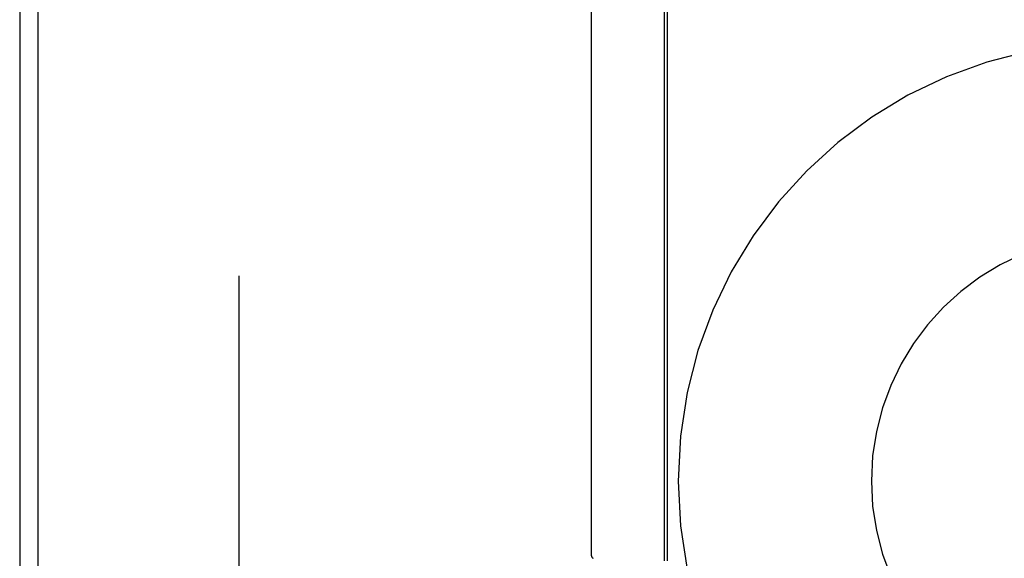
# Model space of a CAD drawing. Header units: inches. Extents: x 0 to 200, y 0 to 129.
# Tile 36 of 118: x 98.129 to 98.689, y 48.44 to 48.747. Entities that reach past the tile are written whole.
import ezdxf

# ---------------------------------------------------------------- set-up
doc = ezdxf.new("R2010")
doc.units = ezdxf.units.IN
doc.header["$LTSCALE"] = 11
doc.header["$MEASUREMENT"] = 0
doc.linetypes.add('HIDDEN', pattern=[0.2, 0.1, -0.1])
doc.layers.add('DEFAULT_2', color=8, linetype='HIDDEN')
doc.layers.add('DOOR_ASSEMBLY', color=7, linetype='CONTINUOUS')

msp = doc.modelspace()

# ---------------------------------------------------------------- linework, layer by layer
at = {"layer": 'DEFAULT_2', "color": 8, "linetype": 'HIDDEN'}
for p, q in [((98.12879, 51.12579), (98.12879, 46.12579)), ((98.25379, 47.50079), (98.25379, 49.75079)), ((98.45436, 48.44119), (98.45436, 48.81039)), ((98.49606, 48.43829), (98.49606, 48.81329)), ((98.49762, 48.43829), (98.49762, 48.81329))]:
    msp.add_line(p, q, dxfattribs=at)
msp.add_lwpolyline([(98.45436, 48.44119), (98.45438, 48.44099), (98.45443, 48.44081), (98.4545, 48.44066), (98.45458, 48.44053), (98.45467, 48.44041), (98.45477, 48.44029), (98.45487, 48.44018), (98.45498, 48.44008), (98.45509, 48.43998), (98.4552, 48.4399), (98.45532, 48.43981), (98.45543, 48.43974)], dxfattribs=at)
for radius in [0.25, 0.14]:
    msp.add_arc((98.75379, 48.48379), radius, 90, 270, dxfattribs=at)
at = {"layer": 'DOOR_ASSEMBLY', "color": 3, "linetype": 'Continuous'}
msp.add_line((98.13904, 79.77179), (98.13904, 17.47979), dxfattribs=at)

doc.saveas('drawing.dxf')
